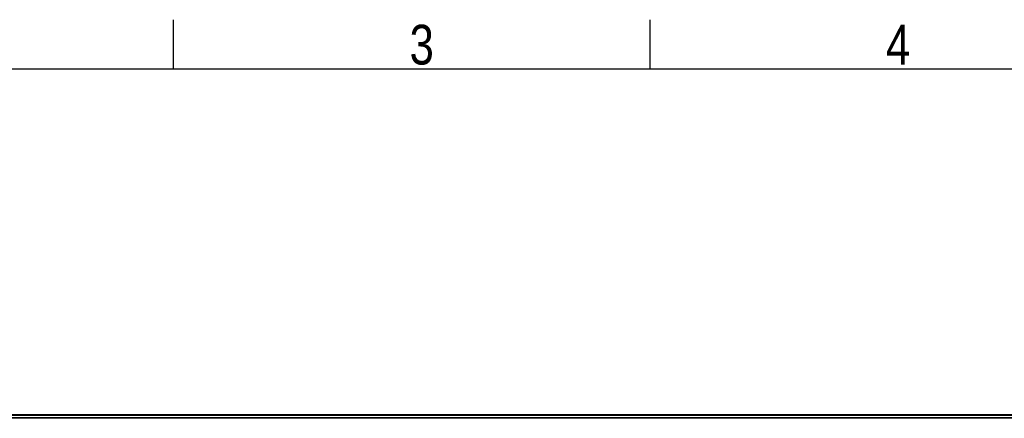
# Model space of a CAD drawing. Header units: millimetres. Extents: x 0 to 420, y 0 to 297.
# Tile 42 of 63: x 93 to 195, y 255 to 297. Entities that reach past the tile are written whole.
import ezdxf

# ---------------------------------------------------------------- set-up
doc = ezdxf.new("R2010")
doc.units = ezdxf.units.MM
doc.layers.add('CARTIGLIO', color=140, linetype='Continuous')
doc.styles.add('SLDTEXTSTYLE2', font='TXT', dxfattribs={"width": 0.821468})

msp = doc.modelspace()

# ---------------------------------------------------------------- linework, layer by layer
at = {"color": 7, "linetype": 'Continuous', "lineweight": 25}
for p, q in [((221.01087, 255.81243), (59.3766, 255.81243)), ((221.01087, 255.73161), (59.3766, 255.73161)), ((221.01087, 255.48916), (59.3766, 255.48916)), ((221.01087, 255.44795), (59.3766, 255.44795))]:
    msp.add_line(p, q, dxfattribs=at)
at = {"layer": 'CARTIGLIO', "linetype": 'Continuous'}
for p, q in [((108.66444, 291.82257), (108.66444, 296.99679)), ((158.2616, 291.82257), (158.2616, 296.99679)), ((414.8274, 291.82257), (5.18012, 291.82257))]:
    msp.add_line(p, q, dxfattribs=at)

# ---------------------------------------------------------------- texts
at = {"layer": 'CARTIGLIO', "char_height": 4.13937, "attachment_point": 2, "style": 'SLDTEXTSTYLE2'}
for s, insert in [('3', (134.49186, 296.46286)), ('4', (184.08902, 296.46286))]:
    msp.add_mtext(s, dxfattribs=dict(at, insert=insert))

doc.saveas('drawing.dxf')
